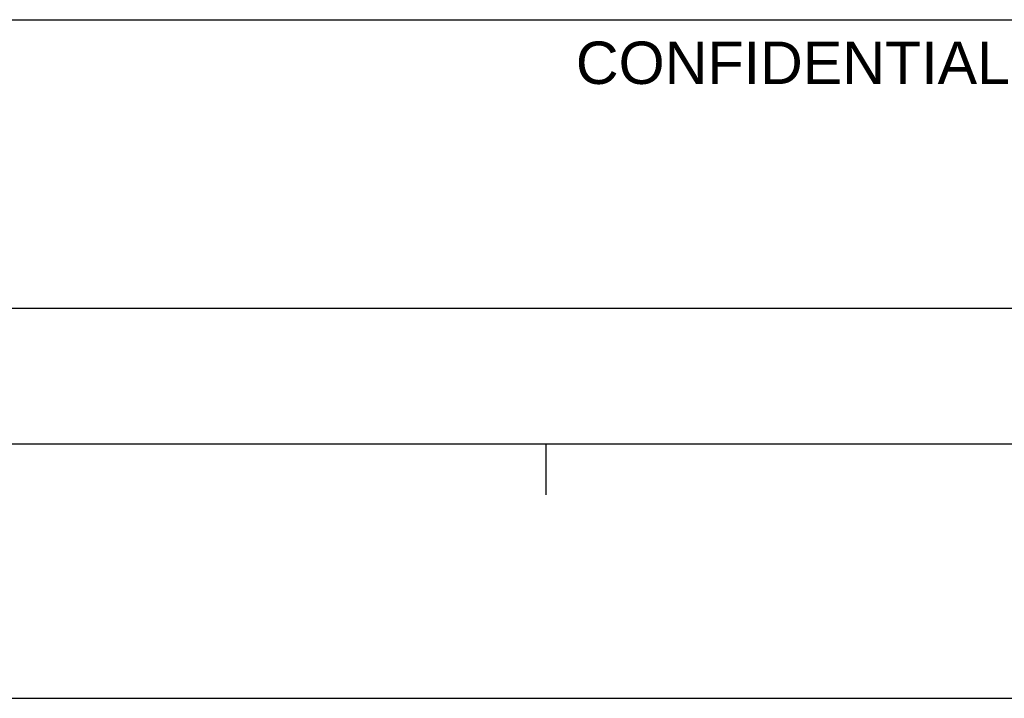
# Model space of a CAD drawing. Extents: x 0 to 1189, y 0 to 841.
# Tile 25 of 36: x 977 to 1035, y 0 to 40. Entities that reach past the tile are written whole.
import ezdxf

# ---------------------------------------------------------------- set-up
doc = ezdxf.new("R2010")
doc.units = 0
doc.header["$LTSCALE"] = 65.395
doc.header["$MEASUREMENT"] = 0
doc.layers.get('0').update_dxf_attribs({"linetype": 'CONTINUOUS'})
doc.styles.add('TEXTSTYLE_2', font='arial.ttf')

msp = doc.modelspace()

# ---------------------------------------------------------------- linework, layer by layer
at = {"color": 3, "linetype": 'Continuous'}
for p, q in [((909, 40), (1160, 40)), ((909, 40), (1037, 40)), ((909, 40), (1174, 40)), ((909, 23), (1160, 23)), ((909, 23), (1160, 23)), ((909, 23), (1160, 23)), ((15, 15), (1174, 15)), ((909, 15), (1160, 15)), ((1008.42857, 15), (1008.42857, 12))]:
    msp.add_line(p, q, dxfattribs=at)
at = {"color": 4, "linetype": 'Continuous'}
msp.add_line((0, 0), (1189, 0), dxfattribs=at)

# ---------------------------------------------------------------- texts
at = {"color": 1, "linetype": 'Continuous', "style": 'TEXTSTYLE_2'}
msp.add_text('CONFIDENTIAL', height=2.5, dxfattribs=at).set_placement((1010.2003, 36.21119))

doc.saveas('drawing.dxf')
